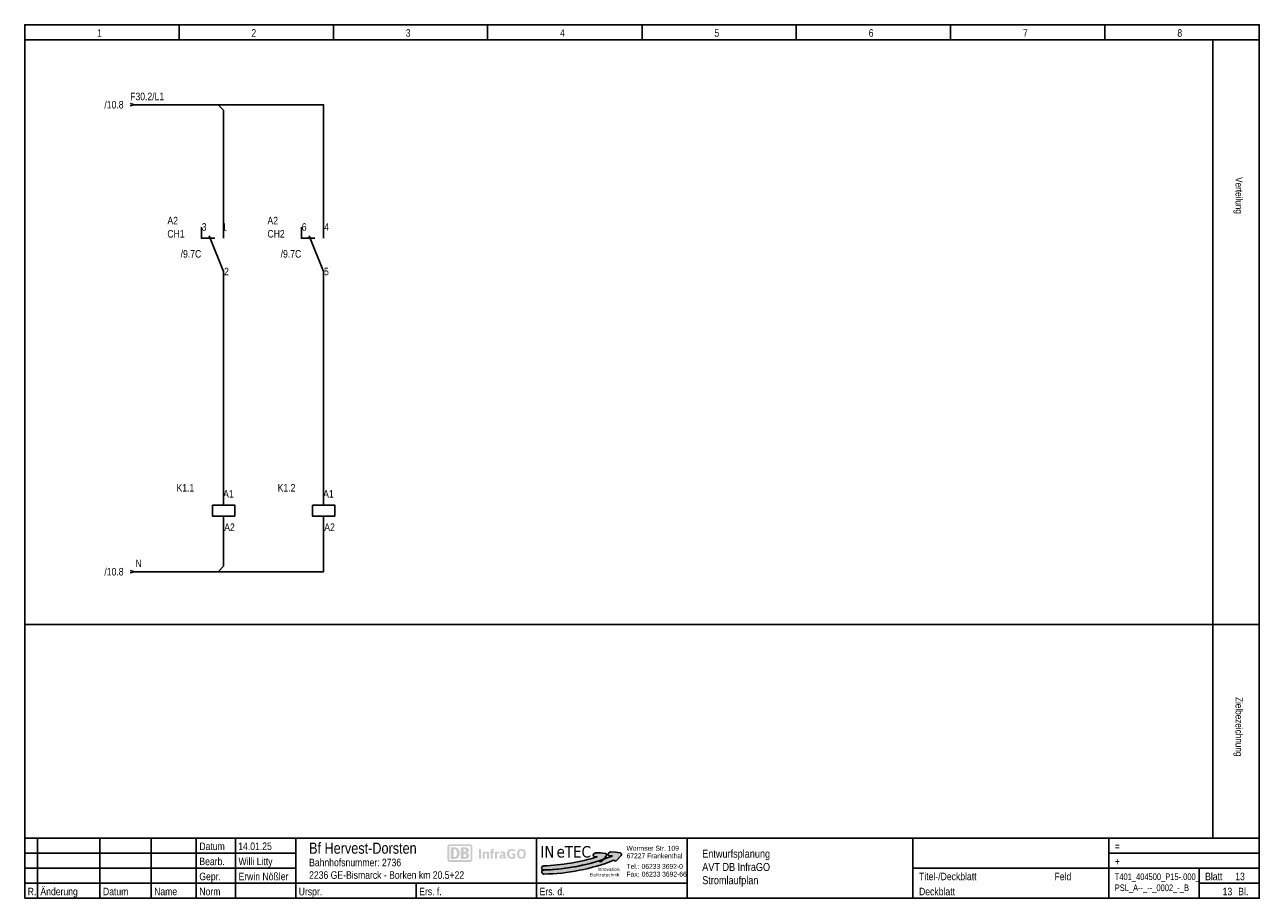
# Model space of a CAD drawing. Header units: millimetres. Extents: x 0 to 4233, y 0 to 198.
# Tile 18 of 18: x 3954 to 4233, y 0 to 198. Entities that reach past the tile are written whole.
import ezdxf
from ezdxf.enums import TextEntityAlignment as Align

# ---------------------------------------------------------------- set-up
doc = ezdxf.new("R2010")
doc.units = ezdxf.units.MM
doc.linetypes.add('Solid', pattern=[0])
for name, color, linetype in [('EPLGRAFIC', 7, 'Continuous'), ('EPLPLOTFRAME', 7, 'Continuous'), ('LAYER-01', 7, 'Continuous'), ('XYYY_00004---_Plankopf', 7, 'Continuous')]:
    doc.layers.add(name, color=color, linetype=linetype)
doc.layers.add('Standard', color=7, linetype='Continuous', true_color=0x000000)
doc.styles.add('AN', font='ARIALN.TTF')
doc.styles.add('Logo', font='tahoma.ttf')
doc.styles.add('Logo-fett', font='tahomabd.ttf')

# ---------------------------------------------------------------- blocks, each defined once
blk = doc.blocks.new('Logo Inetec')
for color, points in [(90, [(43.67, 12.55, 0.344615), (43.74, 13.78), (43.52, 14.09, 0.217244), (42.81, 14.52), (39.7, 14.86), (36.18, 14.99), (34.94, 14.24, 0.444088), (34.66, 12.78), (35.03, 12.29), (37.28, 12.18, -0.342215), (37.37, 12.1, -0.063568), (-0.16, 5.73, 0.983458), (-0.06, 2.84, 0.065458), (38.52, 9.23), (39.19, 8.78, 0.373877), (40.5, 8.96)]), (170, [(54.12, 12.99, 0.344615), (54.21, 14.22), (54, 14.53, 0.217244), (53.29, 14.97), (50.19, 15.35), (46.67, 15.53), (45.41, 14.78, 0.444088), (45.11, 13.33), (45.48, 12.84), (47.73, 12.7, -0.397051), (47.82, 12.6, -0.087945), (-0.06, 2.9, 0.983458), (0.01, 0, 0.089874), (48.96, 9.71), (49.6, 9.28, 0.373877), (50.9, 9.44)])]:
    blk.add_hatch(color=color).paths.add_polyline_path(points)
at = {"color": 90}
blk.add_lwpolyline([(37.38, 12.09, 0.397051), (37.28, 12.18), (35.03, 12.29), (34.66, 12.78, -0.444088), (34.94, 14.24), (36.18, 14.99), (39.7, 14.86), (42.81, 14.52, -0.217244), (43.52, 14.09), (43.74, 13.78, -0.344615), (43.67, 12.55), (40.5, 8.96, -0.373877), (39.19, 8.78), (38.52, 9.23, -0.065458), (-0.06, 2.84, -0.983458), (-0.16, 5.73, 0.063568), (37.37, 12.1)], format="xyb", dxfattribs=at)
at = {"color": 170}
blk.add_lwpolyline([(47.82, 12.6, -0.087945), (-0.06, 2.9, 0.983458), (0.01, 0, 0.089874), (48.96, 9.71), (49.6, 9.28, 0.373877), (50.9, 9.44), (54.12, 12.99, 0.344615), (54.21, 14.22), (54, 14.53, 0.217244), (53.29, 14.97), (50.19, 15.35), (46.67, 15.53), (45.41, 14.78, 0.444088), (45.11, 13.33), (45.48, 12.84), (47.73, 12.7, -0.397051)], format="xyb", close=True, dxfattribs=at)
at = {"style": 'Logo'}
for s, p in [('IN', (-2.42, 11.6)), ('TEC', (14.64, 11.6))]:
    blk.add_text(s, height=8, dxfattribs=at).set_placement(p)
at = {"color": 20, "style": 'Logo'}
blk.add_text('e', height=8, dxfattribs=at).set_placement((8.93, 11.6))
at = {"lineweight": 0, "style": 'AN', "width": 1.1}
for s, p in [('Wormser Str. 109', (57.77, 16.36)), ('67227 Frankenthal', (57.9, 11.09)), ('Tel.:', (57.84, 3.71)), ('Fax:', (57.79, -1.72)), ('06233 3692-0', (68.34, 3.71)), ('06233 3692-66', (68.42, -1.72))]:
    blk.add_text(s, height=3.4, dxfattribs=at).set_placement(p)
at = {"style": 'Logo-fett'}
for s, p in [('Elektrotechnik', (52.94, -1.64)), ('Elektrotechnik', (52.94, -1.64)), ('Innovation', (52.94, 2.27)), ('Innovation', (52.94, 2.27))]:
    blk.add_text(s, height=2.36, dxfattribs=at).set_placement(p, align=Align.RIGHT)

msp = doc.modelspace()

# ---------------------------------------------------------------- hatches: boundary and pattern name
at = {"layer": 'XYYY_00004---_Plankopf'}
h = msp.add_hatch(color=10, dxfattribs=at)
edge = h.paths.add_edge_path()
edge.add_spline(control_points=[(4054.43, 12.21), (4054.43, 12.21), (4049.89, 12.21), (4049.89, 12.21), (4049.57, 12.21), (4049.32, 11.96), (4049.32, 11.64), (4049.32, 11.64), (4049.32, 8.8), (4049.32, 8.8), (4049.32, 8.49), (4049.57, 8.23), (4049.89, 8.23), (4049.89, 8.23), (4054.43, 8.23), (4054.43, 8.23), (4054.74, 8.23), (4055, 8.49), (4055, 8.8), (4055, 8.8), (4055, 11.64), (4055, 11.64), (4055, 11.96), (4054.74, 12.21), (4054.43, 12.21)], knot_values=[0, 0, 0, 0, 1, 1, 1, 2, 2, 2, 3, 3, 3, 4, 4, 4, 5, 5, 5, 6, 6, 6, 7, 7, 7, 8, 8, 8, 8], degree=3, periodic=0)
edge = h.paths.add_edge_path(flags=17)
edge.add_spline(control_points=[(4054.58, 8.8), (4054.58, 8.71), (4054.52, 8.64), (4054.43, 8.64), (4054.43, 8.64), (4049.89, 8.64), (4049.89, 8.64), (4049.8, 8.64), (4049.73, 8.71), (4049.73, 8.8), (4049.73, 8.8), (4049.73, 11.64), (4049.73, 11.64), (4049.73, 11.73), (4049.8, 11.81), (4049.89, 11.81), (4049.89, 11.81), (4054.43, 11.81), (4054.43, 11.81), (4054.52, 11.81), (4054.58, 11.73), (4054.58, 11.64), (4054.58, 11.64), (4054.58, 8.8), (4054.58, 8.8)], knot_values=[0, 0, 0, 0, 1, 1, 1, 2, 2, 2, 3, 3, 3, 4, 4, 4, 5, 5, 5, 6, 6, 6, 7, 7, 7, 8, 8, 8, 8], degree=3, periodic=0)
edge = h.paths.add_edge_path(flags=16)
edge.add_spline(control_points=[(4051.05, 8.92), (4051.05, 8.92), (4050.1, 8.92), (4050.1, 8.92), (4050.1, 8.92), (4050.1, 11.52), (4050.1, 11.52), (4050.1, 11.52), (4051.05, 11.52), (4051.05, 11.52), (4051.73, 11.52), (4052.09, 11.1), (4052.09, 10.23), (4052.09, 9.48), (4051.85, 8.93), (4051.05, 8.92)], knot_values=[0, 0, 0, 0, 1, 1, 1, 2, 2, 2, 3, 3, 3, 4, 4, 4, 5, 5, 5, 5], degree=3, periodic=0)
edge = h.paths.add_edge_path(flags=0)
edge.add_spline(control_points=[(4051.47, 10.18), (4051.47, 10.7), (4051.41, 11.11), (4050.85, 11.11), (4050.85, 11.11), (4050.72, 11.11), (4050.72, 11.11), (4050.72, 11.11), (4050.72, 9.34), (4050.72, 9.34), (4050.72, 9.34), (4050.95, 9.34), (4050.95, 9.34), (4051.28, 9.34), (4051.47, 9.61), (4051.47, 10.18)], knot_values=[0, 0, 0, 0, 1, 1, 1, 2, 2, 2, 3, 3, 3, 4, 4, 4, 5, 5, 5, 5], degree=3, periodic=0)
edge = h.paths.add_edge_path(flags=16)
edge.add_spline(control_points=[(4053.37, 8.92), (4053.37, 8.92), (4052.36, 8.92), (4052.36, 8.92), (4052.36, 8.92), (4052.36, 11.52), (4052.36, 11.52), (4052.36, 11.52), (4053.42, 11.52), (4053.42, 11.52), (4053.92, 11.52), (4054.19, 11.32), (4054.19, 10.83), (4054.19, 10.58), (4053.98, 10.4), (4053.75, 10.28), (4054.07, 10.19), (4054.29, 10), (4054.29, 9.67), (4054.29, 9.14), (4053.84, 8.92), (4053.37, 8.92)], knot_values=[0, 0, 0, 0, 1, 1, 1, 2, 2, 2, 3, 3, 3, 4, 4, 4, 5, 5, 5, 6, 6, 6, 7, 7, 7, 7], degree=3, periodic=0)
edge = h.paths.add_edge_path(flags=0)
edge.add_spline(control_points=[(4052.98, 10.49), (4052.98, 10.49), (4053.2, 10.49), (4053.2, 10.49), (4053.4, 10.49), (4053.55, 10.58), (4053.55, 10.81), (4053.55, 11.05), (4053.36, 11.12), (4053.16, 11.12), (4053.16, 11.12), (4052.98, 11.12), (4052.98, 11.12), (4052.98, 11.12), (4052.98, 10.49), (4052.98, 10.49)], knot_values=[0, 0, 0, 0, 1, 1, 1, 2, 2, 2, 3, 3, 3, 4, 4, 4, 5, 5, 5, 5], degree=3, periodic=0)
edge = h.paths.add_edge_path(flags=0)
edge.add_spline(control_points=[(4053.63, 9.69), (4053.63, 9.95), (4053.46, 10.01), (4053.21, 10.01), (4053.21, 10.01), (4052.98, 10.01), (4052.98, 10.01), (4052.98, 10.01), (4052.98, 9.34), (4052.98, 9.34), (4052.98, 9.34), (4053.21, 9.34), (4053.21, 9.34), (4053.43, 9.34), (4053.63, 9.41), (4053.63, 9.69)], knot_values=[0, 0, 0, 0, 1, 1, 1, 2, 2, 2, 3, 3, 3, 4, 4, 4, 5, 5, 5, 5], degree=3, periodic=0)
h = msp.add_hatch(color=256, dxfattribs=at)
h.dxf.hatch_style = 1
h.paths.add_polyline_path([(4067.01, 10.52), (4066.99, 10.6), (4066.96, 10.67), (4066.92, 10.74), (4066.89, 10.79), (4066.85, 10.84), (4066.81, 10.89), (4066.77, 10.93), (4066.73, 10.97), (4066.71, 10.98), (4066.68, 11), (4066.63, 11.03), (4066.58, 11.06), (4066.53, 11.09), (4066.47, 11.11), (4066.42, 11.13), (4066.35, 11.14), (4066.29, 11.16), (4066.22, 11.16), (4066.16, 11.17), (4066.09, 11.17), (4066.02, 11.17), (4065.96, 11.16), (4065.9, 11.16), (4065.84, 11.15), (4065.78, 11.13), (4065.73, 11.12), (4065.67, 11.1), (4065.63, 11.08), (4065.57, 11.05), (4065.53, 11.03), (4065.48, 11), (4065.44, 10.96), (4065.4, 10.93), (4065.36, 10.89), (4065.33, 10.85), (4065.29, 10.8), (4065.27, 10.77), (4065.26, 10.75), (4065.25, 10.74), (4065.25, 10.73), (4065.23, 10.7), (4065.23, 10.69), (4065.22, 10.69), (4065.22, 10.68), (4065.22, 10.68), (4065.21, 10.66), (4065.2, 10.64), (4065.19, 10.61), (4065.17, 10.57), (4065.16, 10.54), (4065.16, 10.52), (4065.15, 10.48), (4065.14, 10.44), (4065.12, 10.39), (4065.12, 10.34), (4065.11, 10.31), (4065.11, 10.28), (4065.11, 10.25), (4065.1, 10.23), (4065.1, 10.21), (4065.1, 10.18), (4065.1, 10.16), (4065.1, 10.16), (4065.1, 10.14), (4065.1, 10.12), (4065.1, 10.11), (4065.1, 10.11), (4065.1, 10.1), (4065.1, 10.07), (4065.1, 10.02), (4065.1, 9.97), (4065.1, 9.9), (4065.11, 9.84), (4065.11, 9.81), (4065.12, 9.77), (4065.12, 9.73), (4065.13, 9.71), (4065.13, 9.68), (4065.14, 9.64), (4065.15, 9.63), (4065.16, 9.59), (4065.17, 9.54), (4065.19, 9.5), (4065.21, 9.46), (4065.23, 9.42), (4065.24, 9.4), (4065.24, 9.4), (4065.25, 9.38), (4065.25, 9.37), (4065.28, 9.33), (4065.29, 9.32), (4065.29, 9.31), (4065.31, 9.29), (4065.32, 9.27), (4065.33, 9.26), (4065.35, 9.24), (4065.36, 9.22), (4065.4, 9.19), (4065.45, 9.15), (4065.49, 9.11), (4065.54, 9.08), (4065.59, 9.05), (4065.64, 9.03), (4065.7, 9), (4065.76, 8.99), (4065.82, 8.97), (4065.88, 8.96), (4065.95, 8.95), (4066.02, 8.94), (4066.09, 8.94), (4066.17, 8.95), (4066.25, 8.95), (4066.33, 8.97), (4066.41, 8.98), (4066.48, 9.01), (4066.55, 9.03), (4066.61, 9.07), (4066.67, 9.1), (4066.73, 9.15), (4066.79, 9.2), (4066.84, 9.26), (4066.89, 9.32), (4066.93, 9.39), (4066.97, 9.46), (4067, 9.54), (4067.01, 9.57), (4067.01, 9.59), (4067.02, 9.6), (4067.02, 9.61), (4067.02, 9.62), (4067.04, 9.66), (4067.05, 9.71), (4067.05, 9.74), (4067.06, 9.76), (4067.06, 9.78), (4067.06, 9.81), (4067.07, 9.88), (4067.07, 9.88), (4067.07, 9.88), (4067.07, 9.88), (4067.07, 9.89), (4067.07, 9.89), (4067.07, 9.9), (4067.07, 9.92), (4067.07, 9.93), (4067.07, 9.94), (4067.07, 9.99), (4067.08, 10.06), (4067.07, 10.16), (4067.07, 10.26), (4067.05, 10.35), (4067.04, 10.44)])
h.paths.add_polyline_path([(4065.63, 10.43), (4065.63, 10.45), (4065.63, 10.46), (4065.63, 10.47), (4065.64, 10.48), (4065.64, 10.49), (4065.65, 10.52), (4065.65, 10.52), (4065.65, 10.54), (4065.66, 10.54), (4065.66, 10.56), (4065.67, 10.57), (4065.67, 10.58), (4065.68, 10.59), (4065.68, 10.6), (4065.69, 10.61), (4065.71, 10.64), (4065.72, 10.66), (4065.74, 10.68), (4065.74, 10.69), (4065.76, 10.71), (4065.79, 10.73), (4065.8, 10.74), (4065.81, 10.74), (4065.84, 10.76), (4065.86, 10.77), (4065.89, 10.79), (4065.92, 10.8), (4065.95, 10.8), (4065.98, 10.81), (4066.01, 10.81), (4066.05, 10.82), (4066.09, 10.82), (4066.12, 10.82), (4066.16, 10.81), (4066.19, 10.81), (4066.22, 10.8), (4066.25, 10.8), (4066.28, 10.79), (4066.31, 10.77), (4066.34, 10.76), (4066.36, 10.74), (4066.39, 10.73), (4066.41, 10.71), (4066.42, 10.69), (4066.43, 10.69), (4066.44, 10.68), (4066.45, 10.66), (4066.47, 10.64), (4066.49, 10.61), (4066.49, 10.59), (4066.5, 10.59), (4066.5, 10.58), (4066.51, 10.57), (4066.51, 10.56), (4066.52, 10.54), (4066.52, 10.52), (4066.53, 10.49), (4066.54, 10.48), (4066.54, 10.47), (4066.54, 10.45), (4066.55, 10.43), (4066.55, 10.41), (4066.55, 10.39), (4066.56, 10.37), (4066.56, 10.36), (4066.56, 10.35), (4066.56, 10.31), (4066.57, 10.29), (4066.57, 10.28), (4066.57, 10.26), (4066.57, 10.25), (4066.57, 10.23), (4066.57, 10.22), (4066.57, 10.21), (4066.57, 10.19), (4066.57, 10.18), (4066.57, 10.16), (4066.57, 10.15), (4066.57, 10.14), (4066.57, 10.11), (4066.57, 10.1), (4066.57, 10.09), (4066.57, 10.07), (4066.57, 10.07), (4066.57, 10.05), (4066.57, 10.01), (4066.57, 9.97), (4066.57, 9.94), (4066.57, 9.92), (4066.57, 9.87), (4066.57, 9.83), (4066.56, 9.82), (4066.56, 9.79), (4066.56, 9.75), (4066.55, 9.71), (4066.54, 9.68), (4066.54, 9.65), (4066.53, 9.61), (4066.52, 9.59), (4066.51, 9.56), (4066.5, 9.53), (4066.49, 9.51), (4066.48, 9.49), (4066.46, 9.47), (4066.45, 9.46), (4066.45, 9.44), (4066.44, 9.43), (4066.43, 9.42), (4066.41, 9.41), (4066.39, 9.39), (4066.37, 9.37), (4066.34, 9.36), (4066.32, 9.34), (4066.3, 9.33), (4066.27, 9.32), (4066.24, 9.31), (4066.21, 9.31), (4066.18, 9.3), (4066.15, 9.3), (4066.12, 9.3), (4066.09, 9.3), (4066.05, 9.3), (4066.02, 9.3), (4065.99, 9.3), (4065.96, 9.31), (4065.93, 9.31), (4065.9, 9.32), (4065.88, 9.33), (4065.85, 9.34), (4065.83, 9.36), (4065.81, 9.37), (4065.79, 9.39), (4065.76, 9.41), (4065.75, 9.42), (4065.74, 9.43), (4065.73, 9.44), (4065.72, 9.46), (4065.71, 9.47), (4065.69, 9.49), (4065.68, 9.51), (4065.67, 9.53), (4065.66, 9.56), (4065.65, 9.59), (4065.65, 9.61), (4065.64, 9.65), (4065.63, 9.68), (4065.62, 9.71), (4065.62, 9.75), (4065.61, 9.79), (4065.61, 9.82), (4065.61, 9.83), (4065.6, 9.87), (4065.6, 9.92), (4065.6, 9.94), (4065.6, 9.97), (4065.6, 10.01), (4065.6, 10.05), (4065.6, 10.07), (4065.6, 10.07), (4065.6, 10.09), (4065.6, 10.1), (4065.6, 10.11), (4065.6, 10.14), (4065.6, 10.15), (4065.6, 10.16), (4065.6, 10.18), (4065.6, 10.19), (4065.6, 10.21), (4065.6, 10.22), (4065.6, 10.23), (4065.6, 10.25), (4065.61, 10.26), (4065.61, 10.28), (4065.61, 10.29), (4065.61, 10.31), (4065.61, 10.35), (4065.62, 10.36), (4065.62, 10.37), (4065.62, 10.39), (4065.62, 10.41), (4065.63, 10.42)], flags=16)
h.paths.add_polyline_path([(4064.73, 10.12), (4063.9, 10.12), (4063.9, 9.76), (4064.27, 9.76), (4064.27, 9.34), (4064.2, 9.33), (4064.13, 9.32), (4064.05, 9.31), (4063.97, 9.31), (4063.91, 9.31), (4063.86, 9.31), (4063.81, 9.32), (4063.76, 9.33), (4063.74, 9.33), (4063.71, 9.34), (4063.67, 9.36), (4063.63, 9.37), (4063.59, 9.39), (4063.55, 9.42), (4063.52, 9.44), (4063.49, 9.47), (4063.46, 9.5), (4063.44, 9.54), (4063.41, 9.57), (4063.39, 9.61), (4063.38, 9.65), (4063.36, 9.69), (4063.35, 9.73), (4063.34, 9.78), (4063.34, 9.83), (4063.33, 9.89), (4063.33, 9.94), (4063.32, 10), (4063.32, 10.06), (4063.32, 10.1), (4063.33, 10.22), (4063.34, 10.3), (4063.35, 10.35), (4063.36, 10.41), (4063.37, 10.46), (4063.38, 10.49), (4063.4, 10.54), (4063.41, 10.57), (4063.42, 10.58), (4063.43, 10.59), (4063.44, 10.61), (4063.46, 10.64), (4063.48, 10.66), (4063.5, 10.68), (4063.53, 10.7), (4063.55, 10.72), (4063.58, 10.74), (4063.6, 10.76), (4063.63, 10.77), (4063.66, 10.78), (4063.69, 10.79), (4063.72, 10.8), (4063.76, 10.81), (4063.79, 10.81), (4063.83, 10.82), (4063.86, 10.82), (4063.9, 10.82), (4063.96, 10.82), (4064.01, 10.81), (4064.07, 10.8), (4064.12, 10.79), (4064.16, 10.77), (4064.21, 10.75), (4064.25, 10.72), (4064.29, 10.69), (4064.3, 10.68), (4064.31, 10.67), (4064.31, 10.67), (4064.33, 10.65), (4064.36, 10.61), (4064.38, 10.57), (4064.39, 10.56), (4064.4, 10.55), (4064.7, 10.81), (4064.67, 10.85), (4064.63, 10.89), (4064.59, 10.93), (4064.55, 10.97), (4064.51, 11), (4064.46, 11.03), (4064.42, 11.06), (4064.36, 11.08), (4064.31, 11.1), (4064.26, 11.12), (4064.2, 11.14), (4064.14, 11.15), (4064.07, 11.16), (4064.01, 11.17), (4063.94, 11.17), (4063.87, 11.17), (4063.8, 11.17), (4063.73, 11.17), (4063.67, 11.16), (4063.6, 11.15), (4063.54, 11.14), (4063.48, 11.12), (4063.43, 11.1), (4063.37, 11.08), (4063.33, 11.06), (4063.29, 11.04), (4063.26, 11.02), (4063.22, 11), (4063.19, 10.97), (4063.15, 10.94), (4063.12, 10.91), (4063.09, 10.89), (4063.09, 10.88), (4063.08, 10.87), (4063.06, 10.86), (4063.06, 10.85), (4063.06, 10.85), (4063.05, 10.83), (4063.04, 10.82), (4063.03, 10.81), (4063.01, 10.79), (4063, 10.78), (4062.99, 10.75), (4062.97, 10.73), (4062.97, 10.71), (4062.95, 10.68), (4062.94, 10.68), (4062.94, 10.67), (4062.92, 10.63), (4062.91, 10.59), (4062.89, 10.56), (4062.88, 10.52), (4062.87, 10.48), (4062.86, 10.45), (4062.85, 10.39), (4062.84, 10.35), (4062.84, 10.3), (4062.83, 10.19), (4062.82, 10.08), (4062.82, 10.07), (4062.83, 9.89), (4062.84, 9.79), (4062.85, 9.71), (4062.86, 9.63), (4062.88, 9.57), (4062.91, 9.5), (4062.94, 9.44), (4062.97, 9.39), (4063, 9.33), (4063.04, 9.28), (4063.08, 9.24), (4063.14, 9.19), (4063.15, 9.18), (4063.15, 9.18), (4063.17, 9.16), (4063.18, 9.16), (4063.18, 9.15), (4063.19, 9.15), (4063.2, 9.14), (4063.21, 9.14), (4063.22, 9.13), (4063.23, 9.12), (4063.25, 9.11), (4063.27, 9.1), (4063.3, 9.08), (4063.34, 9.06), (4063.38, 9.05), (4063.39, 9.04), (4063.42, 9.03), (4063.44, 9.02), (4063.47, 9.01), (4063.51, 9), (4063.53, 9), (4063.56, 8.99), (4063.6, 8.98), (4063.65, 8.97), (4063.7, 8.96), (4063.75, 8.96), (4063.8, 8.95), (4063.85, 8.95), (4063.91, 8.95), (4063.96, 8.95), (4064.06, 8.95), (4064.15, 8.95), (4064.25, 8.97), (4064.35, 8.98), (4064.45, 9), (4064.54, 9.03), (4064.63, 9.06), (4064.73, 9.09)])
h.paths.add_polyline_path([(4062.46, 10.01), (4062.45, 10.08), (4062.45, 10.14), (4062.44, 10.2), (4062.42, 10.25), (4062.41, 10.31), (4062.38, 10.35), (4062.36, 10.39), (4062.33, 10.43), (4062.31, 10.45), (4062.29, 10.47), (4062.27, 10.49), (4062.24, 10.5), (4062.21, 10.52), (4062.19, 10.53), (4062.16, 10.54), (4062.13, 10.55), (4062.09, 10.56), (4062.06, 10.57), (4062.02, 10.58), (4061.99, 10.58), (4061.95, 10.59), (4061.9, 10.59), (4061.86, 10.59), (4061.82, 10.59), (4061.75, 10.59), (4061.68, 10.59), (4061.61, 10.58), (4061.54, 10.57), (4061.48, 10.55), (4061.41, 10.53), (4061.34, 10.51), (4061.27, 10.49), (4061.27, 10.14), (4061.29, 10.15), (4061.33, 10.16), (4061.36, 10.17), (4061.42, 10.19), (4061.44, 10.19), (4061.47, 10.2), (4061.54, 10.22), (4061.62, 10.23), (4061.69, 10.24), (4061.76, 10.24), (4061.8, 10.24), (4061.83, 10.24), (4061.86, 10.23), (4061.89, 10.23), (4061.91, 10.22), (4061.93, 10.21), (4061.95, 10.2), (4061.96, 10.18), (4061.98, 10.17), (4061.99, 10.15), (4062, 10.13), (4062, 10.11), (4062.01, 10.08), (4062.01, 10.06), (4062.02, 10.03), (4062.02, 10), (4062.02, 9.93), (4061.98, 9.93), (4061.93, 9.92), (4061.85, 9.92), (4061.77, 9.91), (4061.68, 9.9), (4061.65, 9.9), (4061.63, 9.9), (4061.6, 9.89), (4061.58, 9.89), (4061.56, 9.88), (4061.54, 9.88), (4061.5, 9.87), (4061.46, 9.86), (4061.42, 9.84), (4061.39, 9.83), (4061.36, 9.81), (4061.33, 9.79), (4061.3, 9.77), (4061.28, 9.75), (4061.25, 9.71), (4061.23, 9.68), (4061.21, 9.64), (4061.2, 9.6), (4061.18, 9.56), (4061.18, 9.51), (4061.17, 9.46), (4061.17, 9.41), (4061.17, 9.36), (4061.18, 9.31), (4061.18, 9.27), (4061.19, 9.22), (4061.21, 9.18), (4061.23, 9.15), (4061.25, 9.11), (4061.27, 9.08), (4061.3, 9.05), (4061.33, 9.02), (4061.37, 9), (4061.41, 8.98), (4061.45, 8.97), (4061.5, 8.96), (4061.55, 8.95), (4061.6, 8.95), (4061.64, 8.95), (4061.67, 8.95), (4061.7, 8.96), (4061.73, 8.96), (4061.76, 8.97), (4061.79, 8.98), (4061.82, 8.99), (4061.84, 9.01), (4061.87, 9.02), (4061.9, 9.04), (4061.92, 9.06), (4061.95, 9.08), (4061.97, 9.11), (4061.99, 9.13), (4062.02, 9.16), (4062.04, 9.19), (4062.05, 9.17), (4062.06, 9.15), (4062.07, 9.13), (4062.08, 9.11), (4062.09, 9.09), (4062.1, 9.07), (4062.11, 9.06), (4062.13, 9.05), (4062.15, 9.03), (4062.18, 9.01), (4062.2, 9), (4062.23, 8.99), (4062.27, 8.98), (4062.3, 8.97), (4062.34, 8.97), (4062.37, 8.97), (4062.41, 8.97), (4062.43, 8.97), (4062.46, 8.97), (4062.49, 8.98), (4062.52, 8.98), (4062.55, 8.99), (4062.57, 9), (4062.6, 9.01), (4062.6, 9.29), (4062.57, 9.29), (4062.55, 9.29), (4062.53, 9.29), (4062.51, 9.29), (4062.49, 9.3), (4062.48, 9.32), (4062.47, 9.33), (4062.46, 9.35), (4062.46, 9.37), (4062.46, 9.4)])
h.paths.add_polyline_path([(4061.6, 9.49), (4061.6, 9.49), (4061.6, 9.5)], flags=0)
h.paths.add_polyline_path([(4062.02, 9.36), (4061.99, 9.34), (4061.96, 9.31), (4061.92, 9.29), (4061.89, 9.27), (4061.86, 9.26), (4061.83, 9.25), (4061.8, 9.25), (4061.77, 9.24), (4061.75, 9.24), (4061.73, 9.25), (4061.71, 9.25), (4061.7, 9.26), (4061.68, 9.26), (4061.67, 9.27), (4061.65, 9.28), (4061.64, 9.29), (4061.63, 9.3), (4061.62, 9.32), (4061.62, 9.34), (4061.61, 9.36), (4061.61, 9.38), (4061.6, 9.4), (4061.6, 9.43), (4061.6, 9.46), (4061.6, 9.49), (4061.6, 9.49), (4061.6, 9.49), (4061.6, 9.49), (4061.6, 9.49), (4061.6, 9.49), (4061.6, 9.51), (4061.61, 9.53), (4061.62, 9.55), (4061.62, 9.57), (4061.63, 9.58), (4061.64, 9.59), (4061.66, 9.6), (4061.67, 9.61), (4061.69, 9.62), (4061.71, 9.63), (4061.73, 9.64), (4061.75, 9.64), (4061.77, 9.64), (4061.81, 9.65), (4061.84, 9.65), (4061.87, 9.66), (4061.88, 9.66), (4061.91, 9.66), (4061.93, 9.66), (4061.97, 9.67), (4062.02, 9.67)], flags=16)
h.paths.add_polyline_path([(4060.55, 10.08), (4060.58, 10.09), (4060.61, 10.1), (4060.63, 10.11), (4060.66, 10.12), (4060.71, 10.13), (4060.73, 10.14), (4060.77, 10.15), (4060.79, 10.15), (4060.82, 10.16), (4060.85, 10.16), (4060.87, 10.17), (4060.91, 10.17), (4060.93, 10.17), (4060.98, 10.18), (4060.98, 10.58), (4060.95, 10.58), (4060.92, 10.57), (4060.89, 10.56), (4060.86, 10.55), (4060.83, 10.54), (4060.8, 10.52), (4060.77, 10.51), (4060.74, 10.49), (4060.72, 10.47), (4060.7, 10.45), (4060.67, 10.43), (4060.65, 10.4), (4060.62, 10.37), (4060.59, 10.33), (4060.55, 10.29), (4060.55, 10.59), (4060.46, 10.59), (4060.43, 10.57), (4060.4, 10.56), (4060.36, 10.54), (4060.32, 10.53), (4060.3, 10.52), (4060.28, 10.52), (4060.27, 10.52), (4060.26, 10.51), (4060.25, 10.51), (4060.23, 10.51), (4060.17, 10.5), (4060.11, 10.5), (4060.11, 8.99), (4060.55, 8.99)])
h.paths.add_polyline_path([(4059.84, 10.55), (4059.59, 10.55), (4059.59, 10.67), (4059.59, 10.71), (4059.6, 10.74), (4059.6, 10.76), (4059.61, 10.78), (4059.62, 10.82), (4059.63, 10.84), (4059.65, 10.85), (4059.67, 10.87), (4059.68, 10.88), (4059.71, 10.89), (4059.73, 10.89), (4059.76, 10.9), (4059.78, 10.9), (4059.83, 10.89), (4059.87, 10.89), (4059.87, 11.21), (4059.7, 11.21), (4059.64, 11.2), (4059.58, 11.2), (4059.52, 11.19), (4059.46, 11.17), (4059.41, 11.15), (4059.37, 11.12), (4059.33, 11.09), (4059.29, 11.06), (4059.26, 11.02), (4059.23, 10.98), (4059.21, 10.93), (4059.19, 10.87), (4059.17, 10.82), (4059.16, 10.75), (4059.16, 10.71), (4059.16, 10.69), (4059.16, 10.66), (4059.15, 10.62), (4059.15, 10.55), (4059, 10.55), (4059, 10.24), (4059.15, 10.24), (4059.15, 8.99), (4059.59, 8.99), (4059.59, 10.23), (4059.84, 10.23)])
h.paths.add_polyline_path([(4058.71, 10.24), (4058.7, 10.28), (4058.69, 10.32), (4058.68, 10.36), (4058.66, 10.39), (4058.64, 10.42), (4058.62, 10.46), (4058.58, 10.49), (4058.55, 10.52), (4058.51, 10.54), (4058.47, 10.56), (4058.42, 10.57), (4058.37, 10.58), (4058.35, 10.58), (4058.31, 10.58), (4058.28, 10.58), (4058.24, 10.58), (4058.21, 10.57), (4058.18, 10.57), (4058.14, 10.56), (4058.11, 10.55), (4058.07, 10.53), (4058.04, 10.52), (4057.98, 10.49), (4057.93, 10.45), (4057.88, 10.41), (4057.84, 10.38), (4057.81, 10.35), (4057.78, 10.32), (4057.78, 10.59), (4057.69, 10.59), (4057.67, 10.58), (4057.66, 10.57), (4057.63, 10.56), (4057.61, 10.55), (4057.59, 10.54), (4057.57, 10.53), (4057.55, 10.53), (4057.54, 10.52), (4057.51, 10.52), (4057.5, 10.52), (4057.48, 10.51), (4057.45, 10.51), (4057.4, 10.5), (4057.34, 10.5), (4057.34, 8.99), (4057.78, 8.99), (4057.78, 10.12), (4057.82, 10.14), (4057.86, 10.16), (4057.89, 10.17), (4057.94, 10.2), (4057.99, 10.21), (4058.04, 10.22), (4058.09, 10.22), (4058.11, 10.22), (4058.13, 10.22), (4058.15, 10.21), (4058.17, 10.21), (4058.19, 10.2), (4058.21, 10.19), (4058.22, 10.18), (4058.23, 10.17), (4058.24, 10.15), (4058.25, 10.14), (4058.26, 10.12), (4058.27, 10.1), (4058.27, 10.08), (4058.28, 10.06), (4058.28, 10.04), (4058.28, 10.01), (4058.28, 8.99), (4058.72, 8.99), (4058.72, 10.11), (4058.72, 10.15), (4058.72, 10.2)])
h.paths.add_polyline_path([(4056.96, 11.13), (4056.48, 11.13), (4056.48, 8.99), (4056.96, 8.99)])

# ---------------------------------------------------------------- linework, layer by layer
at = {"layer": 'EPLPLOTFRAME', "color": 3}
for p, q in [((3988.58, 197.67), (3988.58, 194.27)), ((4023.51, 197.67), (4023.51, 194.27)), ((4058.44, 197.67), (4058.44, 194.27)), ((4093.38, 197.67), (4093.38, 194.27)), ((4128.31, 194.27), (4128.31, 197.67)), ((4163.24, 194.27), (4163.24, 197.67)), ((4198.18, 194.27), (4198.18, 197.67)), ((3953.64, 194.27), (4233.11, 194.27)), ((3953.64, 13.63), (4233.11, 13.63)), ((3956.52, 0), (3956.52, 13.63)), ((3970.68, 0), (3970.68, 13.63)), ((3982.27, 0), (3982.27, 13.63)), ((3992.49, 0), (3992.49, 13.63)), ((4001.36, 0), (4001.36, 13.63)), ((4014.99, 0), (4014.99, 13.63)), ((4069.52, 0), (4069.52, 13.63)), ((4103.6, 0), (4103.6, 13.63)), ((4154.72, 0), (4154.72, 13.63)), ((4199.03, 13.63), (4199.03, 6.82)), ((3953.64, 10.22), (4014.99, 10.22)), ((4233.11, 10.22), (4199.03, 10.22)), ((3953.64, 6.82), (4014.99, 6.82)), ((4154.72, 6.82), (4233.11, 6.82)), ((4199.03, 0), (4199.03, 6.82)), ((4219.48, 0), (4219.48, 6.82)), ((3953.64, 3.41), (4103.6, 3.41)), ((4042.25, 0), (4042.25, 3.41)), ((4219.48, 3.41), (4233.11, 3.41))]:
    msp.add_line(p, q, dxfattribs=at)
msp.add_lwpolyline([(3953.64, 0), (3953.64, 197.67), (4233.11, 197.67), (4233.11, 0), (3953.64, 0)], close=True, dxfattribs=at)
at = {"layer": 'LAYER-01', "color": 0}
for p, q in [((4222.61, 194.27), (4222.61, 13.63)), ((3953.64, 61.97), (4233.11, 61.97))]:
    msp.add_line(p, q, dxfattribs=at)
at = {"layer": 'Standard', "color": 10, "linetype": 'Solid'}
for p, q in [((3978.54, 179.56), (3997.41, 179.56)), ((3999.93, 179.56), (4020.05, 179.56)), ((3998.67, 178.3), (3998.67, 151.89)), ((4021.31, 178.3), (4021.31, 151.89)), ((3998.67, 141.82), (3998.67, 91.51)), ((4021.31, 141.82), (4021.31, 91.51))]:
    msp.add_line(p, q, dxfattribs=at)
at = {"layer": 'Standard', "color": 10}
for p, q in [((3998.67, 151.89), (3998.67, 149.37)), ((4021.31, 151.89), (4021.31, 149.37)), ((3998.67, 141.82), (3995.4, 149.87)), ((3996.15, 149.37), (3996.65, 149.37)), ((4021.31, 141.82), (4018.04, 149.87)), ((4018.79, 149.37), (4019.3, 149.37)), ((3998.67, 91.51), (3998.67, 88.99)), ((4021.31, 91.51), (4021.31, 88.99)), ((3998.67, 86.47), (3998.67, 83.96)), ((3998.67, 83.96), (3998.67, 75.15)), ((4021.31, 86.47), (4021.31, 83.96)), ((4021.31, 83.96), (4021.31, 75.15)), ((3978.54, 73.89), (3997.41, 73.89)), ((3999.93, 73.89), (4020.05, 73.89))]:
    msp.add_line(p, q, dxfattribs=at)
for points in [[(3977.53, 179.81), (3978.54, 179.56), (3977.53, 179.31)], [(3998.67, 178.3), (3997.41, 179.56), (3998.67, 179.56), (3999.93, 179.56)], [(4020.05, 179.56), (4021.31, 179.56), (4021.31, 178.3)], [(3993.64, 151.89), (3993.64, 149.37), (3994.64, 149.37)], [(3993.64, 151.89), (3993.64, 149.37), (3996.15, 149.37)], [(4016.28, 151.89), (4016.28, 149.37), (4017.28, 149.37)], [(4016.28, 151.89), (4016.28, 149.37), (4018.79, 149.37)], [(3977.53, 74.15), (3978.54, 73.89), (3977.53, 73.64)], [(3998.67, 75.15), (3997.41, 73.89), (3999.93, 73.89)], [(4020.05, 73.89), (4021.31, 73.89), (4021.31, 75.15)]]:
    msp.add_lwpolyline(points, dxfattribs=at)
for points in [[(3996.15, 88.99), (4001.18, 88.99), (4001.18, 86.47), (3996.15, 86.47)], [(4018.79, 88.99), (4023.83, 88.99), (4023.83, 86.47), (4018.79, 86.47)]]:
    msp.add_lwpolyline(points, close=True, dxfattribs=at)

# ---------------------------------------------------------------- block references
at = {"layer": 'EPLGRAFIC', "xscale": 0.3237763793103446, "yscale": 0.3237763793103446, "zscale": 0.3237763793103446}
msp.add_blockref('Logo Inetec', (4071.15, 5.47), dxfattribs=at)

# ---------------------------------------------------------------- texts
at = {"layer": 'EPLPLOTFRAME', "color": 3, "style": 'AN'}
for s, p in [('1', (3971.11, 194.95)), ('2', (4006.04, 194.95)), ('3', (4040.98, 194.95)), ('4', (4075.91, 194.95)), ('5', (4110.84, 194.95)), ('6', (4145.78, 194.95)), ('7', (4180.71, 194.95)), ('8', (4215.64, 194.95))]:
    msp.add_text(s, height=1.7, dxfattribs=at).set_placement(p, align=Align.RIGHT)
for s, height, p in [('Datum', 1.704, (3993.18, 10.91)), ('=', 1.7, (4200.39, 10.91)), ('Bearb.', 1.704, (3993.18, 7.5)), ('+', 1.7, (4200.39, 7.5)), ('Gepr.', 1.704, (3993.18, 4.09)), ('Feld', 1.704, (4186.76, 4.09)), ('Blatt', 1.704, (4220.84, 4.09)), ('Änderung', 1.704, (3957.2, 0.68)), ('R.', 1.704, (3954.32, 0.68)), ('Datum', 1.704, (3971.36, 0.68)), ('Name', 1.704, (3982.95, 0.68)), ('Norm', 1.704, (3993.18, 0.68)), ('Urspr.', 1.704, (4015.67, 0.68)), ('Ers. f.', 1.704, (4042.94, 0.68)), ('Ers. d.', 1.704, (4070.2, 0.68)), ('Bl.', 1.704, (4228.34, 0.68))]:
    msp.add_text(s, height=height, dxfattribs=at).set_placement(p)
at = {"layer": 'EPLPLOTFRAME', "color": 2, "style": 'AN'}
for s, height, p in [('14.01.25', 1.704, (4001.98, 10.92)), ('Bf Hervest-Dorsten', 2.5, (4018.02, 10.09)), ('Willi Litty', 1.7041, (4002.04, 7.5)), ('Bahnhofsnummer: 2736', 1.7041, (4018.02, 7.25)), ('Erwin Nößler', 1.7041, (4002.04, 4.09)), ('2236 GE-Bismarck - Borken km 20.5+22', 1.7041, (4018.02, 4.41)), ('Titel-/Deckblatt', 1.7041, (4156.09, 4.09)), ('13', 1.704, (4227.66, 4.09)), ('Deckblatt', 1.704, (4156.09, 0.68))]:
    msp.add_text(s, height=height, dxfattribs=at).set_placement(p)
msp.add_text('13', height=1.704, dxfattribs=at).set_placement((4226.98, 0.68), align=Align.RIGHT)
at = {"layer": 'EPLPLOTFRAME', "color": 2, "insert": (4107.01, 6.82), "char_height": 1.8, "attachment_point": 4, "style": 'AN'}
msp.add_mtext('Entwurfsplanung\\PAVT DB InfraGO\\PStromlaufplan', dxfattribs=at)
at = {"layer": 'EPLPLOTFRAME', "color": 2, "insert": (4200.39, 3.41), "char_height": 1.5, "width": 18.6831, "attachment_point": 4, "style": 'AN'}
msp.add_mtext('\\W0.95;T401_404500_P15-.000_\\PPSL_A--_--_0002_-_B', dxfattribs=at)
at = {"layer": 'LAYER-01', "color": 7, "style": 'AN'}
for s, height, p in [('Verteilung', 1.615, (4227.73, 159.02)), ('Zielbezeichnung', 1.6154, (4227.73, 38.82))]:
    msp.add_text(s, height=height, rotation=270, dxfattribs=at).set_placement(p, align=Align.CENTER)
at = {"layer": 'Standard', "color": 10, "style": 'AN'}
for s, p in [('CH1', (3985.94, 149.51)), ('CH2', (4008.59, 149.51))]:
    msp.add_text(s, height=1.704, dxfattribs=at).set_placement(p)
at = {"layer": 'Standard', "color": 10, "attachment_point": 6, "style": 'AN'}
for s, insert, char_height in [('F30.2/L1', (3985.22, 181.42), 1.704), ('/10.8', (3976.02, 179.56), 1.704), ('A2', (3988.34, 153.35), 1.704), ('A2', (4010.98, 153.35), 1.704), ('3', (3994.8, 151.89), 1.7), ('1', (3999.43, 151.89), 1.7), ('6', (4017.45, 151.89), 1.7), ('4', (4022.53, 151.89), 1.7), ('/9.7C', (3993.61, 145.81), 1.704), ('/9.7C', (4016.25, 145.81), 1.704), ('2', (3999.85, 141.82), 1.7), ('5', (4022.49, 141.82), 1.7), ('K1.1', (3992.02, 92.88), 1.704), ('A1', (4000.95, 91.51), 1.704), ('K1.2', (4014.92, 92.88), 1.704), ('A1', (4023.59, 91.51), 1.704), ('A2', (4001.2, 83.96), 1.704), ('A2', (4023.85, 83.96), 1.704), ('N', (3980.15, 75.78), 1.7), ('/10.8', (3976.02, 73.89), 1.704)]:
    msp.add_mtext(s, dxfattribs=dict(at, insert=insert, char_height=char_height))

doc.saveas('drawing.dxf')
